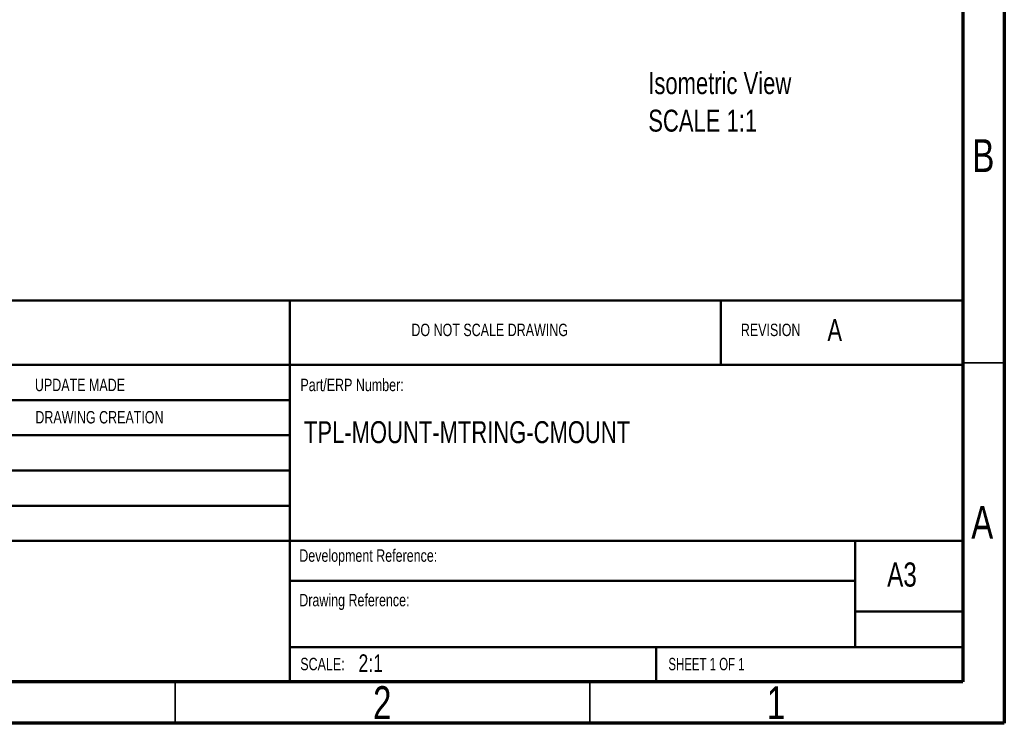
# Model space of a CAD drawing. Header units: millimetres. Extents: x 15 to 415, y 5 to 292.
# Tile 12 of 39: x 296 to 415, y 5 to 90. Entities that reach past the tile are written whole.
import ezdxf

# ---------------------------------------------------------------- set-up
doc = ezdxf.new("R2010")
doc.units = ezdxf.units.MM
doc.styles.add('SLDTEXTSTYLE0', font='TXT', dxfattribs={"width": 0.75})
doc.styles.add('SLDTEXTSTYLE1', font='TXT', dxfattribs={"width": 0.6875})

msp = doc.modelspace()

# ---------------------------------------------------------------- linework, layer by layer
at = {"color": 7, "linetype": 'Continuous', "lineweight": 70}
for p, q in [((415, 292), (415, 5)), ((410, 287), (410, 10)), ((410, 10), (20, 10)), ((415, 5), (15, 5))]:
    msp.add_line(p, q, dxfattribs=at)
at = {"color": 7, "linetype": 'Continuous', "lineweight": 50}
for p, q in [((230, 55.995), (410, 55.995)), ((328.8, 55.995), (328.8, 10)), ((380.8, 48.25), (380.8, 55.995)), ((410, 48.25), (230, 48.25)), ((328.8, 44), (230, 44)), ((328.8, 39.75), (230, 39.75)), ((328.8, 35.5), (230, 35.5)), ((328.8, 31.25), (230, 31.25)), ((284.6, 27), (410, 27)), ((397, 14.25), (397, 27)), ((397, 22.182), (328.8, 22.182)), ((410, 18.5), (397, 18.5)), ((410, 14.198), (328.8, 14.198)), ((373, 10), (373, 14.25))]:
    msp.add_line(p, q, dxfattribs=at)
at = {"color": 7, "linetype": 'Continuous', "lineweight": 35}
for p, q in [((410, 48.5), (415, 48.5)), ((315, 10), (315, 5)), ((365, 10), (365, 5))]:
    msp.add_line(p, q, dxfattribs=at)

# ---------------------------------------------------------------- texts
at = {"color": 7, "linetype": 'Continuous', "lineweight": 0}
for s, insert, char_height, attachment_point, style in [('Isometric View', (372.052, 83.563), 2.64583, 1, 'SLDTEXTSTYLE0'), ('SCALE 1:1', (372.052, 79.036), 2.6458, 1, 'SLDTEXTSTYLE0'), ('B', (412.471, 75.477), 3.969, 2, 'SLDTEXTSTYLE0'), ('A', (393.659, 53.762), 2.646, 1, 'SLDTEXTSTYLE0'), ('DO NOT SCALE DRAWING', (343.478, 53.217), 1.5, 1, 'SLDTEXTSTYLE0'), ('REVISION', (383.222, 53.217), 1.5, 1, 'SLDTEXTSTYLE0'), ('UPDATE MADE', (298.065, 46.576), 1.5, 1, 'SLDTEXTSTYLE0'), ('Part/ERP Number:', (330.09, 46.576), 1.5, 1, 'SLDTEXTSTYLE0'), ('DRAWING CREATION', (298.118, 42.679), 1.5, 1, 'SLDTEXTSTYLE0'), ('TPL-MOUNT-MTRING-CMOUNT', (330.514, 41.452), 2.64583, 1, 'SLDTEXTSTYLE0'), ('A', (412.34, 31.227), 3.969, 2, 'SLDTEXTSTYLE0'), ('Development Reference:', (329.953, 25.986), 1.5, 1, 'SLDTEXTSTYLE0'), ('A3', (400.871, 24.406), 2.9104, 1, 'SLDTEXTSTYLE0'), ('Drawing Reference:', (329.953, 20.618), 1.5, 1, 'SLDTEXTSTYLE0'), ('2:1', (337.096, 13.318), 2.1167, 1, 'SLDTEXTSTYLE0'), ('SCALE:', (330.074, 12.9), 1.5, 1, 'SLDTEXTSTYLE0'), ('SHEET 1 OF 1', (374.478, 12.9), 1.5, 1, 'SLDTEXTSTYLE1'), ('2', (339.96, 9.477), 3.969, 2, 'SLDTEXTSTYLE0'), ('1', (387.46, 9.477), 3.969, 2, 'SLDTEXTSTYLE0')]:
    msp.add_mtext(s, dxfattribs=dict(at, insert=insert, char_height=char_height, attachment_point=attachment_point, style=style))

doc.saveas('drawing.dxf')
